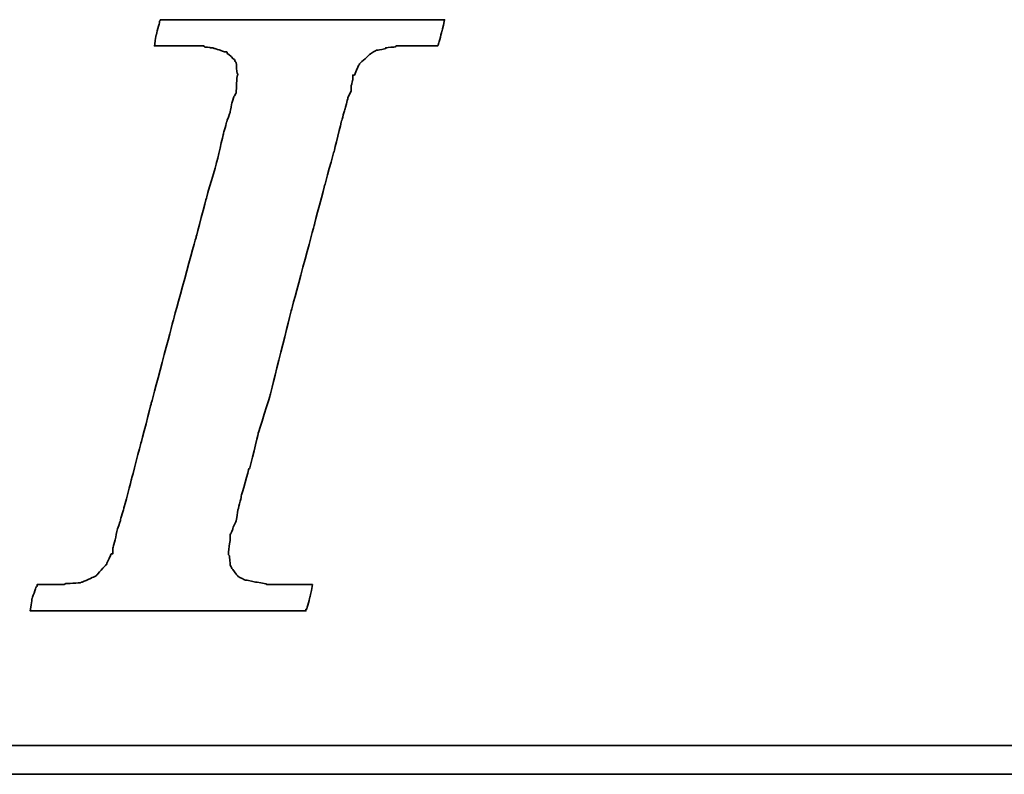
# Model space of a CAD drawing. Header units: millimetres. Extents: x 860 to 1264, y 477 to 609.
# Tile 29 of 49: x 1164.17 to 1168.51, y 516.15 to 519.48. Entities that reach past the tile are written whole.
import ezdxf

# ---------------------------------------------------------------- set-up
doc = ezdxf.new("R2010")
doc.units = ezdxf.units.MM
doc.layers.add('DIM', color=4, linetype='CONTINUOUS')
doc.layers.add('layer 1', color=7, linetype='CONTINUOUS')

# ---------------------------------------------------------------- blocks, each defined once
blk = doc.blocks.new('TBI MOTION logo(完整正式版)')
at = {"layer": 'layer 1', "color": 22, "lineweight": 35}
for points, knots in [([(-40.59125, -7.94375), (-40.59125, -7.94375), (-40.97375, -7.94375), (-40.97375, -7.94375), (-40.97375, -7.94375), (-40.97375, -7.94375), (-41.38125, -7.94375), (-41.38125, -7.94375), (-41.38125, -7.94375), (-41.38125, -7.94375), (-41.54875, -7.94375), (-41.54875, -7.94375), (-41.54875, -7.94375), (-41.54875, -7.94375), (-41.59875, -7.94375), (-41.59875, -7.94375), (-41.59875, -7.94375), (-41.59875, -7.94375), (-41.88375, -7.94375), (-41.88375, -7.94375), (-41.88375, -7.94375), (-41.88375, -7.94375), (-41.90875, -7.91875), (-41.90875, -7.91875), (-41.90875, -7.91875), (-41.90875, -7.91875), (-42.19875, -7.87125), (-42.19875, -7.87125), (-42.19875, -7.87125), (-42.19875, -7.87125), (-42.43875, -7.82375), (-42.43875, -7.82375), (-42.43875, -7.82375), (-42.43875, -7.82375), (-42.45875, -7.82375), (-42.45875, -7.82375), (-42.45875, -7.82375), (-42.45875, -7.82375), (-42.48625, -7.82375), (-42.48625, -7.82375), (-42.48625, -7.82375), (-42.48625, -7.82375), (-42.67625, -7.72375), (-42.67625, -7.72375), (-42.67625, -7.72375), (-42.67625, -7.72375), (-42.70125, -7.70375), (-42.70125, -7.70375), (-42.70125, -7.70375), (-42.70125, -7.70375), (-42.72375, -7.67875), (-42.72375, -7.67875), (-42.72375, -7.67875), (-42.72375, -7.67875), (-42.86875, -7.48875), (-42.86875, -7.48875), (-42.86875, -7.48875), (-42.86875, -7.48875), (-42.89375, -7.43875), (-42.89375, -7.43875), (-42.89375, -7.43875), (-42.89375, -7.43875), (-42.91875, -7.38875), (-42.91875, -7.38875), (-42.91875, -7.38875), (-42.91875, -7.38875), (-42.93875, -7.12875), (-42.93875, -7.12875), (-42.93875, -7.12875), (-42.93875, -7.12875), (-42.96375, -7.10375), (-42.96375, -7.10375), (-42.96375, -7.10375), (-42.96375, -7.10375), (-42.96375, -7.05375), (-42.96375, -7.05375), (-42.96375, -7.05375), (-42.96375, -7.05375), (-42.96375, -7.00875), (-42.96375, -7.00875), (-42.96375, -7.00875), (-42.96375, -7.00875), (-42.91875, -6.69625), (-42.91875, -6.69625), (-42.91875, -6.69625), (-42.91875, -6.69625), (-42.91875, -6.62375), (-42.91875, -6.62375), (-42.91875, -6.62375), (-42.91875, -6.62375), (-42.91875, -6.59625), (-42.91875, -6.59625), (-42.91875, -6.59625), (-42.91875, -6.59625), (-42.91875, -6.57375), (-42.91875, -6.57375), (-42.91875, -6.57375), (-42.91875, -6.57375), (-42.91875, -6.52875), (-42.91875, -6.52875), (-42.91875, -6.52875), (-42.91875, -6.52875), (-42.89375, -6.50375), (-42.89375, -6.50375), (-42.89375, -6.50375), (-42.89375, -6.50375), (-42.84375, -6.38375), (-42.84375, -6.38375), (-42.84375, -6.38375), (-42.84375, -6.38375), (-42.84375, -6.35875), (-42.84375, -6.35875), (-42.84375, -6.35875), (-42.84375, -6.35875), (-42.74625, -6.14375), (-42.74625, -6.14375), (-42.74625, -6.14375), (-42.74625, -6.14375), (-42.70125, -5.85375), (-42.70125, -5.85375), (-42.70125, -5.85375), (-42.70125, -5.85375), (-42.60375, -5.47125), (-42.60375, -5.47125), (-42.60375, -5.47125), (-42.60375, -5.47125), (-42.60375, -5.44875), (-42.60375, -5.44875), (-42.60375, -5.44875), (-42.60375, -5.44875), (-42.38875, -4.67875), (-42.38875, -4.67875), (-42.38875, -4.67875), (-42.38875, -4.67875), (-42.36375, -4.65375), (-42.36375, -4.65375), (-42.36375, -4.65375), (-42.36375, -4.65375), (-42.12375, -3.69625), (-42.12375, -3.69625), (-42.12375, -3.69625), (-42.12375, -3.69625), (-42.12375, -3.67374), (-42.12375, -3.67374), (-42.12375, -3.67374), (-42.12375, -3.67374), (-41.78875, -2.59374), (-41.78875, -2.59374), (-41.78875, -2.59374), (-41.78875, -2.59374), (-41.18875, -0.19375), (-41.18875, -0.19375), (-41.18875, -0.19375), (-41.18875, -0.19375), (-40.54375, 2.20624), (-40.54375, 2.20624), (-40.54375, 2.20624), (-40.54375, 2.20624), (-40.25375, 3.30875), (-40.25375, 3.30875), (-40.25375, 3.30875), (-40.25375, 3.30875), (-39.98875, 4.27125), (-39.98875, 4.27125), (-39.98875, 4.27125), (-39.98875, 4.27125), (-39.77375, 5.13125), (-39.77375, 5.13125), (-39.77375, 5.13125), (-39.77375, 5.13125), (-39.67875, 5.47125), (-39.67875, 5.47125), (-39.67875, 5.47125), (-39.67875, 5.47125), (-39.60375, 5.75625), (-39.60375, 5.75625), (-39.60375, 5.75625), (-39.60375, 5.75625), (-39.60375, 5.78125), (-39.60375, 5.78125), (-39.60375, 5.78125), (-39.60375, 5.78125), (-39.50875, 5.97125), (-39.50875, 5.97125), (-39.50875, 5.97125), (-39.50875, 5.97125), (-39.50875, 6.13875), (-39.50875, 6.13875), (-39.50875, 6.13875), (-39.50875, 6.13875), (-39.48625, 6.16625), (-39.48625, 6.16625), (-39.48625, 6.16625), (-39.48625, 6.16625), (-39.46125, 6.28625), (-39.46125, 6.28625), (-39.46125, 6.28625), (-39.46125, 6.28625), (-39.46125, 6.42625), (-39.46125, 6.42625), (-39.46125, 6.42625), (-39.46125, 6.42625), (-39.41375, 6.42625), (-39.41375, 6.42625), (-39.41375, 6.42625), (-39.41375, 6.42625), (-39.29375, 6.69125), (-39.29375, 6.69125), (-39.29375, 6.69125), (-39.29375, 6.69125), (-39.26875, 6.74125), (-39.26875, 6.74125), (-39.26875, 6.74125), (-39.26875, 6.74125), (-39.24375, 6.76625), (-39.24375, 6.76625), (-39.24375, 6.76625), (-39.24375, 6.76625), (-38.98375, 7.00624), (-38.98375, 7.00624), (-38.98375, 7.00624), (-38.98375, 7.00624), (-38.95625, 7.02624), (-38.95625, 7.02624), (-38.95625, 7.02624), (-38.95625, 7.02624), (-38.78875, 7.12624), (-38.78875, 7.12624), (-38.78875, 7.12624), (-38.78875, 7.12624), (-38.76375, 7.12624), (-38.76375, 7.12624), (-38.76375, 7.12624), (-38.76375, 7.12624), (-38.74375, 7.12624), (-38.74375, 7.12624), (-38.74375, 7.12624), (-38.74375, 7.12624), (-38.52875, 7.17125), (-38.52875, 7.17125), (-38.52875, 7.17125), (-38.52875, 7.17125), (-38.52875, 7.19624), (-38.52875, 7.19624), (-38.52875, 7.19624), (-38.52875, 7.19624), (-38.50375, 7.19624), (-38.50375, 7.19624), (-38.50375, 7.19624), (-38.50375, 7.19624), (-38.26125, 7.21875), (-38.26125, 7.21875), (-38.26125, 7.21875), (-38.26125, 7.21875), (-38.23875, 7.24624), (-38.23875, 7.24624), (-38.23875, 7.24624), (-38.23875, 7.24624), (-38.21625, 7.24624), (-38.21625, 7.24624), (-38.21625, 7.24624), (-38.21625, 7.24624), (-38.18875, 7.24624), (-38.18875, 7.24624), (-38.18875, 7.24624), (-38.18875, 7.24624), (-37.90375, 7.24624), (-37.90375, 7.24624), (-37.90375, 7.24624), (-37.90375, 7.24624), (-37.85375, 7.24624), (-37.85375, 7.24624), (-37.85375, 7.24624), (-37.85375, 7.24624), (-37.75875, 7.24624), (-37.75875, 7.24624), (-37.75875, 7.24624), (-37.75875, 7.24624), (-37.42375, 7.24624), (-37.42375, 7.24624), (-37.42375, 7.24624), (-37.42375, 7.24624), (-37.08875, 7.24624), (-37.08875, 7.24624), (-37.08875, 7.24624), (-37.08875, 7.24624), (-37.06375, 7.24624), (-37.06375, 7.24624), (-37.06375, 7.24624), (-37.06375, 7.24624), (-37.06375, 7.26624), (-37.06375, 7.26624), (-37.06375, 7.26624), (-37.06375, 7.26624), (-37.03875, 7.29125), (-37.03875, 7.29125), (-37.03875, 7.29125), (-37.03875, 7.29125), (-37.03875, 7.31625), (-37.03875, 7.31625), (-37.03875, 7.31625), (-37.03875, 7.31625), (-36.94125, 7.67625), (-36.94125, 7.67625), (-36.94125, 7.67625), (-36.94125, 7.67625), (-36.86875, 7.98625), (-36.86875, 7.98625), (-36.86875, 7.98625), (-36.86875, 7.98625), (-36.98875, 7.98625), (-36.98875, 7.98625), (-36.98875, 7.98625), (-36.98875, 7.98625), (-37.42375, 7.98625), (-37.42375, 7.98625), (-37.42375, 7.98625), (-37.42375, 7.98625), (-37.94875, 7.98625), (-37.94875, 7.98625), (-37.94875, 7.98625), (-37.94875, 7.98625), (-38.57375, 7.98625), (-38.57375, 7.98625), (-38.57375, 7.98625), (-38.57375, 7.98625), (-39.29375, 7.98625), (-39.29375, 7.98625), (-39.29375, 7.98625), (-39.29375, 7.98625), (-40.82875, 7.98625), (-40.82875, 7.98625), (-40.82875, 7.98625), (-40.82875, 7.98625), (-42.36375, 7.98625), (-42.36375, 7.98625), (-42.36375, 7.98625), (-42.36375, 7.98625), (-43.08375, 7.98625), (-43.08375, 7.98625), (-43.08375, 7.98625), (-43.08375, 7.98625), (-43.70875, 7.98625), (-43.70875, 7.98625), (-43.70875, 7.98625), (-43.70875, 7.98625), (-44.23375, 7.98625), (-44.23375, 7.98625), (-44.23375, 7.98625), (-44.23375, 7.98625), (-44.66875, 7.98625), (-44.66875, 7.98625), (-44.66875, 7.98625), (-44.66875, 7.98625), (-44.88375, 7.98625), (-44.88375, 7.98625), (-44.88375, 7.98625), (-44.88375, 7.98625), (-44.90875, 7.94125), (-44.90875, 7.94125), (-44.90875, 7.94125), (-44.90875, 7.94125), (-44.90875, 7.91625), (-44.90875, 7.91625), (-44.90875, 7.91625), (-44.90875, 7.91625), (-45.00375, 7.55625), (-45.00375, 7.55625), (-45.00375, 7.55625), (-45.00375, 7.55625), (-45.05375, 7.24624), (-45.05375, 7.24624), (-45.05375, 7.24624), (-45.05375, 7.24624), (-44.61875, 7.24624), (-44.61875, 7.24624), (-44.61875, 7.24624), (-44.61875, 7.24624), (-44.11375, 7.24624), (-44.11375, 7.24624), (-44.11375, 7.24624), (-44.11375, 7.24624), (-43.99375, 7.24624), (-43.99375, 7.24624), (-43.99375, 7.24624), (-43.99375, 7.24624), (-43.94625, 7.24624), (-43.94625, 7.24624), (-43.94625, 7.24624), (-43.94625, 7.24624), (-43.92374, 7.24624), (-43.92374, 7.24624), (-43.92374, 7.24624), (-43.92374, 7.24624), (-43.65875, 7.24624), (-43.65875, 7.24624), (-43.65875, 7.24624), (-43.65875, 7.24624), (-43.63875, 7.21875), (-43.63875, 7.21875), (-43.63875, 7.21875), (-43.63875, 7.21875), (-43.46875, 7.19624), (-43.46875, 7.19624), (-43.46875, 7.19624), (-43.46875, 7.19624), (-43.39875, 7.19624), (-43.39875, 7.19624), (-43.39875, 7.19624), (-43.39875, 7.19624), (-43.37125, 7.17125), (-43.37125, 7.17125), (-43.37125, 7.17125), (-43.37125, 7.17125), (-43.34875, 7.17125), (-43.34875, 7.17125), (-43.34875, 7.17125), (-43.34875, 7.17125), (-43.20375, 7.12624), (-43.20375, 7.12624), (-43.20375, 7.12624), (-43.20375, 7.12624), (-43.05875, 7.07624), (-43.05875, 7.07624), (-43.05875, 7.07624), (-43.05875, 7.07624), (-43.01375, 7.07624), (-43.01375, 7.07624), (-43.01375, 7.07624), (-43.01375, 7.07624), (-42.98875, 7.02624), (-42.98875, 7.02624), (-42.98875, 7.02624), (-42.98875, 7.02624), (-42.79875, 6.86125), (-42.79875, 6.86125), (-42.79875, 6.86125), (-42.79875, 6.86125), (-42.77375, 6.81125), (-42.77375, 6.81125), (-42.77375, 6.81125), (-42.77375, 6.81125), (-42.74625, 6.76625), (-42.74625, 6.76625), (-42.74625, 6.76625), (-42.74625, 6.76625), (-42.72375, 6.47625), (-42.72375, 6.47625), (-42.72375, 6.47625), (-42.72375, 6.47625), (-42.70125, 6.45124), (-42.70125, 6.45124), (-42.70125, 6.45124), (-42.70125, 6.45124), (-42.70125, 6.42625), (-42.70125, 6.42625), (-42.70125, 6.42625), (-42.70125, 6.42625), (-42.72375, 6.40625), (-42.72375, 6.40625), (-42.72375, 6.40625), (-42.72375, 6.40625), (-42.74625, 5.97125), (-42.74625, 5.97125), (-42.74625, 5.97125), (-42.74625, 5.97125), (-42.74625, 5.94625), (-42.74625, 5.94625), (-42.74625, 5.94625), (-42.74625, 5.94625), (-42.74625, 5.92625), (-42.74625, 5.92625), (-42.74625, 5.92625), (-42.74625, 5.92625), (-42.77375, 5.87625), (-42.77375, 5.87625), (-42.77375, 5.87625), (-42.77375, 5.87625), (-42.81875, 5.80625), (-42.81875, 5.80625), (-42.81875, 5.80625), (-42.81875, 5.80625), (-42.86875, 5.63625), (-42.86875, 5.63625), (-42.86875, 5.63625), (-42.86875, 5.63625), (-42.91875, 5.39625), (-42.91875, 5.39625), (-42.91875, 5.39625), (-42.91875, 5.39625), (-42.91875, 5.37124), (-42.91875, 5.37124), (-42.91875, 5.37124), (-42.91875, 5.37124), (-43.01375, 5.10874), (-43.01375, 5.10874), (-43.01375, 5.10874), (-43.01375, 5.10874), (-43.10875, 4.77124), (-43.10875, 4.77124), (-43.10875, 4.77124), (-43.10875, 4.77124), (-43.29875, 3.95625), (-43.29875, 3.95625), (-43.29875, 3.95625), (-43.29875, 3.95625), (-43.58875, 2.95125), (-43.58875, 2.95125), (-43.58875, 2.95125), (-43.58875, 2.95125), (-43.87375, 1.87125), (-43.87375, 1.87125), (-43.87375, 1.87125), (-43.87375, 1.87125), (-44.52625, -0.50374), (-44.52625, -0.50374), (-44.52625, -0.50374), (-44.52625, -0.50374), (-45.14875, -2.85375), (-45.14875, -2.85375), (-45.14875, -2.85375), (-45.14875, -2.85375), (-45.43375, -3.95875), (-45.43375, -3.95875), (-45.43375, -3.95875), (-45.43375, -3.95875), (-45.69875, -4.96875), (-45.69875, -4.96875), (-45.69875, -4.96875), (-45.69875, -4.96875), (-45.91375, -5.78375), (-45.91375, -5.78375), (-45.91375, -5.78375), (-45.91375, -5.78375), (-46.01375, -6.11875), (-46.01375, -6.11875), (-46.01375, -6.11875), (-46.01375, -6.11875), (-46.01375, -6.14375), (-46.01375, -6.14375), (-46.01375, -6.14375), (-46.01375, -6.14375), (-46.10875, -6.40875), (-46.10875, -6.40875), (-46.10875, -6.40875), (-46.10875, -6.40875), (-46.15375, -6.64875), (-46.15375, -6.64875), (-46.15375, -6.64875), (-46.15375, -6.64875), (-46.20375, -6.83875), (-46.20375, -6.83875), (-46.20375, -6.83875), (-46.20375, -6.83875), (-46.22875, -6.93375), (-46.22875, -6.93375), (-46.22875, -6.93375), (-46.22875, -6.93375), (-46.22875, -7.07875), (-46.22875, -7.07875), (-46.22875, -7.07875), (-46.22875, -7.07875), (-46.27375, -7.07875), (-46.27375, -7.07875), (-46.27375, -7.07875), (-46.27375, -7.07875), (-46.39375, -7.34375), (-46.39375, -7.34375), (-46.39375, -7.34375), (-46.39375, -7.34375), (-46.39375, -7.36875), (-46.39375, -7.36875), (-46.39375, -7.36875), (-46.39375, -7.36875), (-46.42125, -7.38875), (-46.42125, -7.38875), (-46.42125, -7.38875), (-46.42125, -7.38875), (-46.68375, -7.67875), (-46.68375, -7.67875), (-46.68375, -7.67875), (-46.68375, -7.67875), (-46.70875, -7.70375), (-46.70875, -7.70375), (-46.70875, -7.70375), (-46.70875, -7.70375), (-46.75375, -7.72375), (-46.75375, -7.72375), (-46.75375, -7.72375), (-46.75375, -7.72375), (-47.08875, -7.87125), (-47.08875, -7.87125), (-47.08875, -7.87125), (-47.08875, -7.87125), (-47.11625, -7.87125), (-47.11625, -7.87125), (-47.11625, -7.87125), (-47.11625, -7.87125), (-47.13875, -7.89375), (-47.13875, -7.89375), (-47.13875, -7.89375), (-47.13875, -7.89375), (-47.56875, -7.91875), (-47.56875, -7.91875), (-47.56875, -7.91875), (-47.56875, -7.91875), (-47.59625, -7.94375), (-47.59625, -7.94375), (-47.59625, -7.94375), (-47.59625, -7.94375), (-47.64375, -7.94375), (-47.64375, -7.94375), (-47.64375, -7.94375), (-47.64375, -7.94375), (-47.73625, -7.94375), (-47.73625, -7.94375), (-47.73625, -7.94375), (-47.73625, -7.94375), (-48.07375, -7.94375), (-48.07375, -7.94375), (-48.07375, -7.94375), (-48.07375, -7.94375), (-48.36125, -7.94375), (-48.36125, -7.94375), (-48.36125, -7.94375), (-48.36125, -7.94375), (-48.36125, -7.96625), (-48.36125, -7.96625), (-48.36125, -7.96625), (-48.36125, -7.96625), (-48.36125, -7.99125), (-48.36125, -7.99125), (-48.36125, -7.99125), (-48.36125, -7.99125), (-48.38875, -8.01375), (-48.38875, -8.01375), (-48.38875, -8.01375), (-48.38875, -8.01375), (-48.50875, -8.34875), (-48.50875, -8.34875), (-48.50875, -8.34875), (-48.50875, -8.34875), (-48.55375, -8.68625), (-48.55375, -8.68625), (-48.55375, -8.68625), (-48.55375, -8.68625), (-48.45875, -8.68625), (-48.45875, -8.68625), (-48.45875, -8.68625), (-48.45875, -8.68625), (-48.07375, -8.68625), (-48.07375, -8.68625), (-48.07375, -8.68625), (-48.07375, -8.68625), (-47.52375, -8.68625), (-47.52375, -8.68625), (-47.52375, -8.68625), (-47.52375, -8.68625), (-46.92375, -8.68625), (-46.92375, -8.68625), (-46.92375, -8.68625), (-46.92375, -8.68625), (-46.25375, -8.68625), (-46.25375, -8.68625), (-46.25375, -8.68625), (-46.25375, -8.68625), (-46.20375, -8.68625), (-46.20375, -8.68625), (-46.20375, -8.68625), (-46.20375, -8.68625), (-44.71375, -8.68625), (-44.71375, -8.68625), (-44.71375, -8.68625), (-44.71375, -8.68625), (-43.22875, -8.68625), (-43.22875, -8.68625), (-43.22875, -8.68625), (-43.22875, -8.68625), (-42.55875, -8.68625), (-42.55875, -8.68625), (-42.55875, -8.68625), (-42.55875, -8.68625), (-42.50875, -8.68625), (-42.50875, -8.68625), (-42.50875, -8.68625), (-42.50875, -8.68625), (-41.93375, -8.68625), (-41.93375, -8.68625), (-41.93375, -8.68625), (-41.93375, -8.68625), (-41.38125, -8.68625), (-41.38125, -8.68625), (-41.38125, -8.68625), (-41.38125, -8.68625), (-40.97375, -8.68625), (-40.97375, -8.68625), (-40.97375, -8.68625), (-40.97375, -8.68625), (-40.78125, -8.68625), (-40.78125, -8.68625), (-40.78125, -8.68625), (-40.78125, -8.68625), (-40.78125, -8.63875), (-40.78125, -8.63875), (-40.78125, -8.63875), (-40.78125, -8.63875), (-40.75875, -8.63875), (-40.75875, -8.63875), (-40.75875, -8.63875), (-40.75875, -8.63875), (-40.66375, -8.27875), (-40.66375, -8.27875), (-40.66375, -8.27875), (-40.66375, -8.27875), (-40.59125, -7.94375), (-40.59125, -7.94375)], [0, 0, 0, 0, 0.00558659, 0.00558659, 0.00558659, 0.0055866, 0.01117318, 0.01117318, 0.01117318, 0.01117319, 0.01675978, 0.01675978, 0.01675978, 0.01675979, 0.02234637, 0.02234637, 0.02234637, 0.02234638, 0.02793296, 0.02793296, 0.02793296, 0.02793297, 0.03351955, 0.03351955, 0.03351955, 0.03351956, 0.03910615, 0.03910615, 0.03910615, 0.03910616, 0.04469274, 0.04469274, 0.04469274, 0.04469275, 0.05027933, 0.05027933, 0.05027933, 0.05027934, 0.05586592, 0.05586592, 0.05586592, 0.05586593, 0.06145251, 0.06145251, 0.06145251, 0.06145252, 0.06703911, 0.06703911, 0.06703911, 0.06703912, 0.0726257, 0.0726257, 0.0726257, 0.07262571, 0.07821229, 0.07821229, 0.07821229, 0.0782123, 0.08379888, 0.08379888, 0.08379888, 0.08379889, 0.08938547, 0.08938547, 0.08938547, 0.08938548, 0.09497207, 0.09497207, 0.09497207, 0.09497208, 0.10055866, 0.10055866, 0.10055866, 0.10055867, 0.10614525, 0.10614525, 0.10614525, 0.10614526, 0.11173184, 0.11173184, 0.11173184, 0.11173185, 0.11731844, 0.11731844, 0.11731844, 0.11731845, 0.12290503, 0.12290503, 0.12290503, 0.12290504, 0.12849162, 0.12849162, 0.12849162, 0.12849163, 0.13407821, 0.13407821, 0.13407821, 0.13407822, 0.1396648, 0.1396648, 0.1396648, 0.13966481, 0.1452514, 0.1452514, 0.1452514, 0.14525141, 0.15083799, 0.15083799, 0.15083799, 0.150838, 0.15642458, 0.15642458, 0.15642458, 0.15642459, 0.16201117, 0.16201117, 0.16201117, 0.16201118, 0.16759777, 0.16759777, 0.16759777, 0.16759778, 0.17318436, 0.17318436, 0.17318436, 0.17318437, 0.17877095, 0.17877095, 0.17877095, 0.17877096, 0.18435754, 0.18435754, 0.18435754, 0.18435755, 0.18994413, 0.18994413, 0.18994413, 0.18994414, 0.19553073, 0.19553073, 0.19553073, 0.19553074, 0.20111732, 0.20111732, 0.20111732, 0.20111733, 0.20670391, 0.20670391, 0.20670391, 0.20670392, 0.2122905, 0.2122905, 0.2122905, 0.21229051, 0.21787709, 0.21787709, 0.21787709, 0.2178771, 0.22346369, 0.22346369, 0.22346369, 0.2234637, 0.22905028, 0.22905028, 0.22905028, 0.22905029, 0.23463687, 0.23463687, 0.23463687, 0.23463688, 0.24022346, 0.24022346, 0.24022346, 0.24022347, 0.24581006, 0.24581006, 0.24581006, 0.24581007, 0.25139665, 0.25139665, 0.25139665, 0.25139666, 0.25698324, 0.25698324, 0.25698324, 0.25698325, 0.26256983, 0.26256983, 0.26256983, 0.26256984, 0.26815642, 0.26815642, 0.26815642, 0.26815643, 0.27374302, 0.27374302, 0.27374302, 0.27374303, 0.27932961, 0.27932961, 0.27932961, 0.27932962, 0.2849162, 0.2849162, 0.2849162, 0.28491621, 0.29050279, 0.29050279, 0.29050279, 0.2905028, 0.29608939, 0.29608939, 0.29608939, 0.2960894, 0.30167598, 0.30167598, 0.30167598, 0.30167599, 0.30726257, 0.30726257, 0.30726257, 0.30726258, 0.31284916, 0.31284916, 0.31284916, 0.31284917, 0.31843575, 0.31843575, 0.31843575, 0.31843576, 0.32402235, 0.32402235, 0.32402235, 0.32402236, 0.32960894, 0.32960894, 0.32960894, 0.32960895, 0.33519553, 0.33519553, 0.33519553, 0.33519554, 0.34078212, 0.34078212, 0.34078212, 0.34078213, 0.34636872, 0.34636872, 0.34636872, 0.34636873, 0.35195531, 0.35195531, 0.35195531, 0.35195532, 0.3575419, 0.3575419, 0.3575419, 0.35754191, 0.36312849, 0.36312849, 0.36312849, 0.3631285, 0.36871508, 0.36871508, 0.36871508, 0.36871509, 0.37430168, 0.37430168, 0.37430168, 0.37430169, 0.37988827, 0.37988827, 0.37988827, 0.37988828, 0.38547486, 0.38547486, 0.38547486, 0.38547487, 0.39106145, 0.39106145, 0.39106145, 0.39106146, 0.39664804, 0.39664804, 0.39664804, 0.39664805, 0.40223464, 0.40223464, 0.40223464, 0.40223465, 0.40782123, 0.40782123, 0.40782123, 0.40782124, 0.41340782, 0.41340782, 0.41340782, 0.41340783, 0.41899441, 0.41899441, 0.41899441, 0.41899442, 0.42458101, 0.42458101, 0.42458101, 0.42458102, 0.4301676, 0.4301676, 0.4301676, 0.43016761, 0.43575419, 0.43575419, 0.43575419, 0.4357542, 0.44134078, 0.44134078, 0.44134078, 0.44134079, 0.44692737, 0.44692737, 0.44692737, 0.44692738, 0.45251397, 0.45251397, 0.45251397, 0.45251398, 0.45810056, 0.45810056, 0.45810056, 0.45810057, 0.46368715, 0.46368715, 0.46368715, 0.46368716, 0.46927374, 0.46927374, 0.46927374, 0.46927375, 0.47486034, 0.47486034, 0.47486034, 0.47486035, 0.48044693, 0.48044693, 0.48044693, 0.48044694, 0.48603352, 0.48603352, 0.48603352, 0.48603353, 0.49162011, 0.49162011, 0.49162011, 0.49162012, 0.4972067, 0.4972067, 0.4972067, 0.49720671, 0.5027933, 0.5027933, 0.5027933, 0.50279331, 0.50837989, 0.50837989, 0.50837989, 0.5083799, 0.51396648, 0.51396648, 0.51396648, 0.51396649, 0.51955307, 0.51955307, 0.51955307, 0.51955308, 0.52513966, 0.52513966, 0.52513966, 0.52513967, 0.53072626, 0.53072626, 0.53072626, 0.53072627, 0.53631285, 0.53631285, 0.53631285, 0.53631286, 0.54189944, 0.54189944, 0.54189944, 0.54189945, 0.54748603, 0.54748603, 0.54748603, 0.54748604, 0.55307263, 0.55307263, 0.55307263, 0.55307264, 0.55865922, 0.55865922, 0.55865922, 0.55865923, 0.56424581, 0.56424581, 0.56424581, 0.56424582, 0.5698324, 0.5698324, 0.5698324, 0.56983241, 0.57541899, 0.57541899, 0.57541899, 0.575419, 0.58100559, 0.58100559, 0.58100559, 0.5810056, 0.58659218, 0.58659218, 0.58659218, 0.58659219, 0.59217877, 0.59217877, 0.59217877, 0.59217878, 0.59776536, 0.59776536, 0.59776536, 0.59776537, 0.60335196, 0.60335196, 0.60335196, 0.60335197, 0.60893855, 0.60893855, 0.60893855, 0.60893856, 0.61452514, 0.61452514, 0.61452514, 0.61452515, 0.62011173, 0.62011173, 0.62011173, 0.62011174, 0.62569832, 0.62569832, 0.62569832, 0.62569833, 0.63128492, 0.63128492, 0.63128492, 0.63128493, 0.63687151, 0.63687151, 0.63687151, 0.63687152, 0.6424581, 0.6424581, 0.6424581, 0.64245811, 0.64804469, 0.64804469, 0.64804469, 0.6480447, 0.65363128, 0.65363128, 0.65363128, 0.65363129, 0.65921788, 0.65921788, 0.65921788, 0.65921789, 0.66480447, 0.66480447, 0.66480447, 0.66480448, 0.67039106, 0.67039106, 0.67039106, 0.67039107, 0.67597765, 0.67597765, 0.67597765, 0.67597766, 0.68156425, 0.68156425, 0.68156425, 0.68156426, 0.68715084, 0.68715084, 0.68715084, 0.68715085, 0.69273743, 0.69273743, 0.69273743, 0.69273744, 0.69832402, 0.69832402, 0.69832402, 0.69832403, 0.70391061, 0.70391061, 0.70391061, 0.70391062, 0.70949721, 0.70949721, 0.70949721, 0.70949722, 0.7150838, 0.7150838, 0.7150838, 0.71508381, 0.72067039, 0.72067039, 0.72067039, 0.7206704, 0.72625698, 0.72625698, 0.72625698, 0.72625699, 0.73184358, 0.73184358, 0.73184358, 0.73184359, 0.73743017, 0.73743017, 0.73743017, 0.73743018, 0.74301676, 0.74301676, 0.74301676, 0.74301677, 0.74860335, 0.74860335, 0.74860335, 0.74860336, 0.75418994, 0.75418994, 0.75418994, 0.75418995, 0.75977654, 0.75977654, 0.75977654, 0.75977655, 0.76536313, 0.76536313, 0.76536313, 0.76536314, 0.77094972, 0.77094972, 0.77094972, 0.77094973, 0.77653631, 0.77653631, 0.77653631, 0.77653632, 0.78212291, 0.78212291, 0.78212291, 0.78212292, 0.7877095, 0.7877095, 0.7877095, 0.78770951, 0.79329609, 0.79329609, 0.79329609, 0.7932961, 0.79888268, 0.79888268, 0.79888268, 0.79888269, 0.80446927, 0.80446927, 0.80446927, 0.80446928, 0.81005587, 0.81005587, 0.81005587, 0.81005588, 0.81564246, 0.81564246, 0.81564246, 0.81564247, 0.82122905, 0.82122905, 0.82122905, 0.82122906, 0.82681564, 0.82681564, 0.82681564, 0.82681565, 0.83240223, 0.83240223, 0.83240223, 0.83240224, 0.83798883, 0.83798883, 0.83798883, 0.83798884, 0.84357542, 0.84357542, 0.84357542, 0.84357543, 0.84916201, 0.84916201, 0.84916201, 0.84916202, 0.8547486, 0.8547486, 0.8547486, 0.85474861, 0.8603352, 0.8603352, 0.8603352, 0.86033521, 0.86592179, 0.86592179, 0.86592179, 0.8659218, 0.87150838, 0.87150838, 0.87150838, 0.87150839, 0.87709497, 0.87709497, 0.87709497, 0.87709498, 0.88268156, 0.88268156, 0.88268156, 0.88268157, 0.88826816, 0.88826816, 0.88826816, 0.88826817, 0.89385475, 0.89385475, 0.89385475, 0.89385476, 0.89944134, 0.89944134, 0.89944134, 0.89944135, 0.90502793, 0.90502793, 0.90502793, 0.90502794, 0.91061453, 0.91061453, 0.91061453, 0.91061454, 0.91620112, 0.91620112, 0.91620112, 0.91620113, 0.92178771, 0.92178771, 0.92178771, 0.92178772, 0.9273743, 0.9273743, 0.9273743, 0.92737431, 0.93296089, 0.93296089, 0.93296089, 0.9329609, 0.93854749, 0.93854749, 0.93854749, 0.9385475, 0.94413408, 0.94413408, 0.94413408, 0.94413409, 0.94972067, 0.94972067, 0.94972067, 0.94972068, 0.95530726, 0.95530726, 0.95530726, 0.95530727, 0.96089385, 0.96089385, 0.96089385, 0.96089386, 0.96648045, 0.96648045, 0.96648045, 0.96648046, 0.97206704, 0.97206704, 0.97206704, 0.97206705, 0.97765363, 0.97765363, 0.97765363, 0.97765364, 0.98324022, 0.98324022, 0.98324022, 0.98324023, 0.98882682, 0.98882682, 0.98882682, 0.98882683, 0.99441341, 0.99441341, 0.99441341, 0.99441342, 1, 1, 1, 1]), ([(75.90875, -9.47875), (75.90875, -9.47875), (75.90875, -12.28625), (75.90875, -12.28625), (75.90875, -12.28625), (75.90875, -12.28625), (75.90875, -12.47875), (75.90875, -12.47875), (75.90875, -12.47875), (75.90875, -12.47875), (75.71625, -12.47875), (75.71625, -12.47875), (75.71625, -12.47875), (75.71625, -12.47875), (-88.32875, -12.47875), (-88.32875, -12.47875), (-88.32875, -12.47875), (-88.32875, -12.47875), (-88.32875, -13.29375), (-88.32875, -13.29375), (-88.32875, -13.29375), (-88.32875, -13.29375), (82.89125, -13.29375), (82.89125, -13.29375), (82.89125, -13.29375), (82.89125, -13.29375), (75.90875, -9.47875), (75.90875, -9.47875)], [0, 0, 0, 0, 0.14285714, 0.14285714, 0.14285714, 0.14285715, 0.28571429, 0.28571429, 0.28571429, 0.2857143, 0.42857143, 0.42857143, 0.42857143, 0.42857144, 0.57142857, 0.57142857, 0.57142857, 0.57142858, 0.71428571, 0.71428571, 0.71428571, 0.71428572, 0.85714286, 0.85714286, 0.85714286, 0.85714287, 1, 1, 1, 1])]:
    blk.add_open_spline(points, degree=3, knots=knots, dxfattribs=at)

msp = doc.modelspace()

# ---------------------------------------------------------------- block references
at = {"layer": 'DIM', "color": 7, "xscale": 0.1563722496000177, "yscale": 0.1563722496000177, "zscale": 0.1563722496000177}
msp.add_blockref('TBI MOTION logo(完整正式版)', (1171.8048, 518.2302), dxfattribs=at)

doc.saveas('drawing.dxf')
